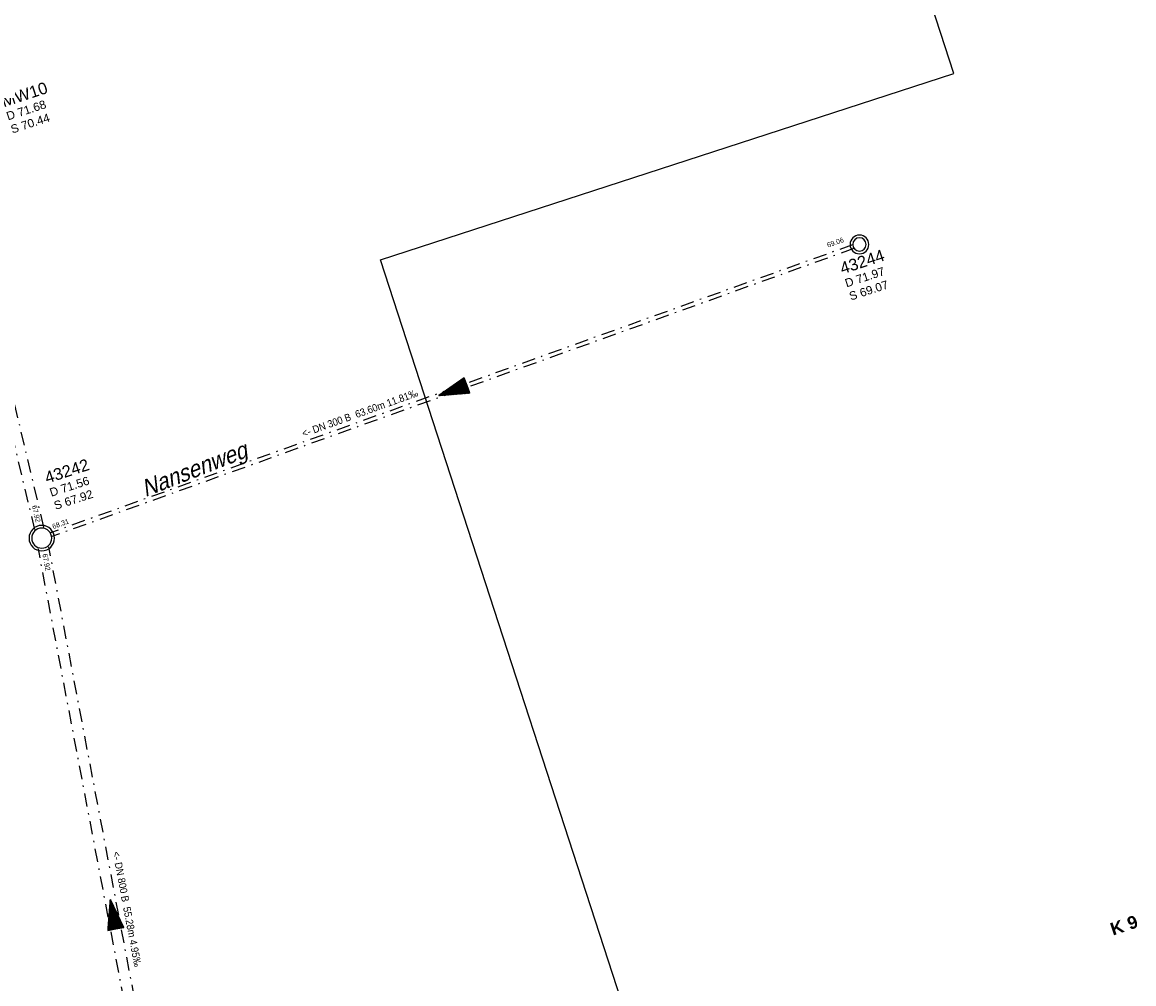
# Model space of a CAD drawing. Header units: metres. Extents: x 32415249 to 32416286, y 5721374 to 5722081.
# Tile 12 of 15: x 32415409 to 32415492, y 5721443 to 5721514. Entities that reach past the tile are written whole.
import ezdxf

# ---------------------------------------------------------------- set-up
doc = ezdxf.new("R2010")
doc.units = ezdxf.units.M
doc.linetypes.add('S2', pattern=[0.5, 0.25, -0.125, 0, -0.125])
doc.layers.get('0').update_dxf_attribs({"linetype": 'CONTINUOUS'})
for name, color, linetype in [('$KANAL_HLKM300', 7, 'CONTINUOUS'), ('$KANAL_HLKM300_PFEIL', 7, 'CONTINUOUS'), ('$KANAL_HLKM300_TEXT', 7, 'CONTINUOUS'), ('$KANAL_HLKM300_TEXTROHR', 7, 'CONTINUOUS'), ('$KANAL_HLKM700', 7, 'CONTINUOUS'), ('$KANAL_HLKM700_TEXTROHR', 7, 'CONTINUOUS'), ('$KANAL_HLKM800', 7, 'CONTINUOUS'), ('$KANAL_HLKM800_PFEIL', 7, 'CONTINUOUS'), ('$KANAL_HLKM800_TEXT', 7, 'CONTINUOUS'), ('$KANAL_HLKM800_TEXTROHR', 7, 'CONTINUOUS'), ('$KANAL_SCHACHTINFO_MW0', 7, 'CONTINUOUS'), ('$KANAL_SCHACHTRAND_MW0', 7, 'CONTINUOUS'), ('$KANAL_SCHACHTWAND_MW0', 7, 'CONTINUOUS'), ('$PLANRAHMEN_Ref_LP M250', 7, 'CONTINUOUS'), ('B-TXT-Straßenbeschriftung-M250', 1, 'CONTINUOUS')]:
    doc.layers.add(name, color=color, linetype=linetype)
doc.layers.add('B-Kanal-MW-Txt', color=251, linetype='S2', lineweight=25)
doc.layers.add('Lagebezeichnungen', color=255, linetype='CONTINUOUS', lineweight=0)
doc.styles.add('arial', font='arial.ttf')
doc.styles.add('Name - Bauwerken u. Einrichtungen - F 10', font='arialbd.ttf')
doc.styles.get("Standard").update_dxf_attribs({"font": 'arial.ttf', "width": 0.9})

# ---------------------------------------------------------------- blocks, each defined once
blk = doc.blocks.new('Ka_stxt_ohs')
at = {"style": 'arial'}
for tag, p, height in [('NM', (0.58, -3.78), 1.4), ('DH', (0.58, -5.43), 1), ('SH', (0.58, -7.08), 1)]:
    blk.add_attdef(tag, p, '', height=height, dxfattribs=at)
blk = doc.blocks.new('KHPFEILSOLID')
h = blk.add_hatch()
h.set_pattern_fill('NET', color=0, scale=0.08, style=0)
h.set_pattern_definition([(0, (-6e-18, 0.184973), (0, 0.01), []), (90, (-6e-18, 0.184973), (-0.01, 6e-19), [])])
h.paths.add_polyline_path([(0, -1.305), (0.603, -1.305), (0, 0.925), (-0.603, -1.305)])
at = {"color": 0, "linetype": 'Continuous'}
blk.add_lwpolyline([(0, -1.305), (0.603, -1.305), (0, 0.925), (-0.603, -1.305)], close=True, dxfattribs=at)

msp = doc.modelspace()

# ---------------------------------------------------------------- linework, layer by layer
at = {"layer": '$KANAL_HLKM300', "color": 251, "linetype": 'S2', "ltscale": 4, "elevation": 69.061}
for points in [[(32415471.231, 5721497.76), (32415411.374, 5721476.259)], [(32415471.332, 5721497.478), (32415411.476, 5721475.976)]]:
    msp.add_lwpolyline(points, dxfattribs=at)
at = {"layer": '$KANAL_HLKM700', "color": 251, "linetype": 'S2', "ltscale": 4, "elevation": 67.917}
for points in [[(32415410.885, 5721476.675), (32415402.401, 5721512.207)], [(32415410.204, 5721476.512), (32415401.72, 5721512.044)]]:
    msp.add_lwpolyline(points, dxfattribs=at)
at = {"layer": '$KANAL_HLKM800', "color": 251, "linetype": 'S2', "ltscale": 4, "elevation": 68.198}
for points in [[(32415420.776, 5721420.743), (32415410.466, 5721475.053)], [(32415421.562, 5721420.892), (32415411.252, 5721475.202)]]:
    msp.add_lwpolyline(points, dxfattribs=at)
at = {"layer": '$KANAL_SCHACHTRAND_MW0', "ltscale": 4}
for points, elevation in [([(32415471.752, 5721497.288, 1), (32415471.752, 5721498.288, 1), (32415471.752, 5721497.288)], 69.07), ([(32415410.719, 5721475.114, 1), (32415410.719, 5721476.614, 1), (32415410.719, 5721475.114)], 67.92)]:
    msp.add_lwpolyline(points, format="xyb", dxfattribs=dict(at, elevation=elevation))
at = {"layer": '$KANAL_SCHACHTWAND_MW0', "ltscale": 4}
for points, elevation in [([(32415471.752, 5721497.088, 1), (32415471.752, 5721498.488, 1), (32415471.752, 5721497.088)], 69.07), ([(32415410.719, 5721474.914, 1), (32415410.719, 5721476.814, 1), (32415410.719, 5721474.914)], 67.92)]:
    msp.add_lwpolyline(points, format="xyb", dxfattribs=dict(at, elevation=elevation))
at = {"layer": '$PLANRAHMEN_Ref_LP M250', "color": 1, "true_color": 0xff0000}
msp.add_lwpolyline([(32415436, 5721496.648), (32415478.798, 5721510.554), (32415456.239, 5721579.981), (32415249.384, 5721512.77), (32415294.501, 5721373.916), (32415458.558, 5721427.221), (32415436, 5721496.648)], dxfattribs=at)

# ---------------------------------------------------------------- block references
at = {"layer": '$KANAL_HLKM300_PFEIL', "color": 251, "rotation": 109.7590751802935}
msp.add_blockref('KHPFEILSOLID', (32415441.236, 5721486.826, 68.686), dxfattribs=at)
at = {"layer": '$KANAL_HLKM800_PFEIL', "color": 251, "rotation": 10.7487864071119}
msp.add_blockref('KHPFEILSOLID', (32415416.014, 5721447.972, 68.061), dxfattribs=at)
at = {"layer": '$KANAL_SCHACHTINFO_MW0', "xscale": 0.6249999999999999, "yscale": 0.6249999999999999, "zscale": 0.625, "rotation": 18}
for p, values in [((32415469.395, 5721497.694, 71.97), {'NM': '43244', 'DH': 'D 71.97', 'SH': 'S 69.07'}), ((32415410.039, 5721482.064, 71.56), {'NM': '43242', 'DH': 'D 71.56', 'SH': 'S 67.92'})]:
    msp.add_blockref('Ka_stxt_ohs', p, dxfattribs=at).add_auto_attribs(values)
at = {"layer": 'B-Kanal-MW-Txt', "linetype": 'ByBlock', "xscale": 0.6249999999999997, "yscale": 0.6249999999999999, "zscale": 0.625, "rotation": 18.00000000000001}
msp.add_blockref('Ka_stxt_ohs', (32415406.811, 5721510.16, 71.6), dxfattribs=at).add_auto_attribs({'NM': 'MW10', 'DH': 'D 71.68', 'SH': 'S 70.44'})

# ---------------------------------------------------------------- texts
at = {"layer": '$KANAL_HLKM300_TEXT', "color": 251, "insert": (32415434.566, 5721484.933, 68.686), "char_height": 0.55, "width": 9.071, "attachment_point": 8, "rotation": 19.75902}
msp.add_mtext('<- DN 300 B  63.60m 11.81‰', dxfattribs=at)
at = {"layer": '$KANAL_HLKM300_TEXTROHR', "color": 251, "char_height": 0.375, "rotation": 19.75902}
for s, insert, attachment_point in [('69.06', (32415470.621, 5721497.979, 69.061), 9), ('68.31', (32415411.584, 5721476.531, 68.31), 7)]:
    msp.add_mtext(s, dxfattribs=dict(at, insert=insert, attachment_point=attachment_point))
at = {"layer": '$KANAL_HLKM700_TEXTROHR', "color": 251, "insert": (32415410.276, 5721477.01, 67.917), "char_height": 0.375, "attachment_point": 9, "rotation": 283.43004}
msp.add_mtext('67.92', dxfattribs=at)
at = {"layer": '$KANAL_HLKM800_TEXT', "color": 251, "insert": (32415416.812, 5721448.124, 68.061), "char_height": 0.55, "width": 11.39552, "attachment_point": 8, "rotation": 280.74879}
msp.add_mtext('<- DN 800 B  55.28m 4.95‰', dxfattribs=at)
at = {"layer": '$KANAL_HLKM800_TEXTROHR', "color": 251, "insert": (32415410.761, 5721474.665, 67.924), "char_height": 0.375, "attachment_point": 7, "rotation": 280.74879}
msp.add_mtext('67.92', dxfattribs=at)
at = {"layer": 'B-TXT-Straßenbeschriftung-M250', "style": 'arial', "oblique": 15, "width": 0.9}
msp.add_text('Nansenweg', height=1.25, rotation=21.38293, dxfattribs=at).set_placement((32415418.451, 5721478.919))
at = {"layer": 'Lagebezeichnungen', "insert": (32415490.676, 5721446.173), "char_height": 0.95, "attachment_point": 7, "rotation": 18.52371, "line_spacing_factor": 0.69, "style": 'Name - Bauwerken u. Einrichtungen - F 10'}
msp.add_mtext('K 9', dxfattribs=at)

doc.saveas('drawing.dxf')
